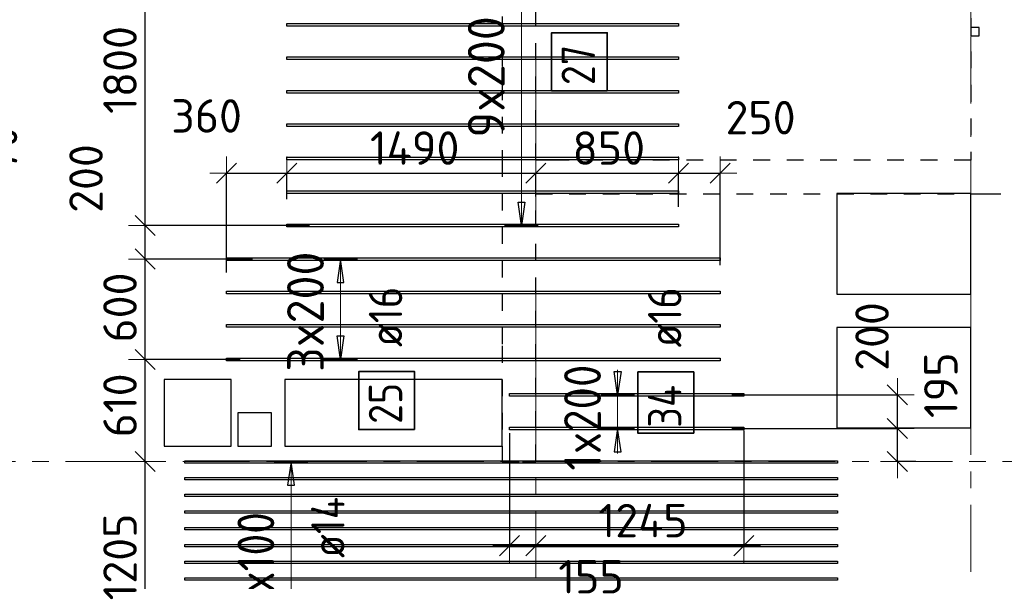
# Model space of a CAD drawing. Header units: metres. Extents: x -38 to 97, y -15 to 21.
# Tile 19 of 132: x 16 to 21.88, y 8.28 to 11.64. Entities that reach past the tile are written whole.
import ezdxf

# ---------------------------------------------------------------- set-up
doc = ezdxf.new("R2010")
doc.units = ezdxf.units.M
doc.header["$PDMODE"] = 65
for name, pattern in [('______11', [0.5, 0.4, -0.05, 0, -0.05]), ('______2', [0.0405, 0.03, -0.0105]), ('______5', [1.1, 0.8, -0.1, 0.1, -0.1])]:
    doc.linetypes.add(name, pattern=pattern)
for name, color, linetype, lineweight in [('XR$2$Осевая линия (1)', 7, '______5', 13), ('XR$4$Перекрытие (1)', 7, 'Continuous', 35), ('XR$4$Размерная линия (1)', 7, 'Continuous', 13)]:
    doc.layers.add(name, color=color, linetype=linetype, lineweight=lineweight)
doc.layers.add('XR$4$Арм.стержн.Доп. Арм верхн.зоны Х', color=7, linetype='Continuous', lineweight=35, true_color=0x8c8cff)
doc.layers.add('XR$6$Стена_ бетон несущ.', color=7, linetype='Continuous', lineweight=70, true_color=0xb4b496)
doc.styles.add('ISOCPEUR', font='txt')
doc.dimstyles.new('DIMSTYLE_3', dxfattribs={"dimtxt": 0.2, "dimasz": 0.2, "dimexe": 0, "dimexo": 0, "dimgap": 0.1, "dimtad": 2, "dimdec": 0, "dimlfac": 1000, "dimrnd": 5, "dimzin": 12, "dimdsep": 46, "dimtxsty": 'ISOCPEUR', "dimblk1": 'ALL_ML_STRICH', "dimblk2": 'ALL_ML_STRICH', "dimsah": 1, "dimcen": 0, "dimclrd": 7, "dimclre": 256, "dimclrt": 7, "dimadec": 0, "dimazin": 0, "dimtfac": 1, "dimtdec": 0, "dimtix": 1, "dimtmove": 2, "dimatfit": 3, "dimfxl": 0, "dimtzin": 0, "dimlwd": 0, "dimlwe": -3, "dimarcsym": 0})
doc.dimstyles.new('DIMSTYLE_33', dxfattribs={"dimtxt": 0.2, "dimasz": 0.2, "dimexe": 0, "dimexo": 0, "dimgap": 0.1, "dimtad": 2, "dimdec": 0, "dimlfac": 1000, "dimrnd": 5, "dimzin": 12, "dimdsep": 46, "dimtxsty": 'ISOCPEUR', "dimblk1": 'ALL_ML_STRICH', "dimblk2": 'ALL_ML_STRICH', "dimsah": 1, "dimcen": 0, "dimclrd": 7, "dimclre": 256, "dimclrt": 7, "dimadec": 0, "dimazin": 0, "dimtfac": 1, "dimtdec": 0, "dimtix": 1, "dimtmove": 2, "dimatfit": 3, "dimfxl": 0, "dimtvp": 1.2, "dimtzin": 0, "dimlwd": 0, "dimlwe": -3, "dimarcsym": 0})
doc.dimstyles.new('DIMSTYLE_34', dxfattribs={"dimtxt": 0.2, "dimasz": 0.2, "dimexe": 0, "dimexo": 0, "dimgap": 0.1, "dimtad": 0, "dimdec": 0, "dimlfac": 1000, "dimrnd": 5, "dimzin": 12, "dimdsep": 46, "dimtxsty": 'ISOCPEUR', "dimblk1": 'ALL_ML_STRICH', "dimblk2": 'ALL_ML_STRICH', "dimsah": 1, "dimcen": 0, "dimclrd": 7, "dimclre": 256, "dimclrt": 7, "dimadec": 0, "dimazin": 0, "dimtfac": 1, "dimtdec": 0, "dimtix": 1, "dimtmove": 2, "dimatfit": 3, "dimfxl": 0, "dimtvp": 1.2, "dimtzin": 0, "dimlwd": 0, "dimlwe": -3, "dimarcsym": 0})

# ---------------------------------------------------------------- blocks, each defined once
blk = doc.blocks.new('ALL_ML_STRICH')
at = {"color": 0, "linetype": 'ByBlock', "lineweight": -2}
for p, q in [((-0.3, -0.3), (0.3, 0.3)), ((0, -0.5), (0, 0.5)), ((-1, 0), (0.5, 0))]:
    blk.add_line(p, q, dxfattribs=at)
blk = doc.blocks.new('*D337')
at = {"layer": 'DEFPOINTS', "color": 7, "linetype": 'Continuous', "lineweight": 13, "transparency": 33554687}
for p in [(20.2315, 9.1971), (21.2409, 9), (21.3318, 9)]:
    blk.add_point(p, dxfattribs=at)
at = {"layer": 'XR$4$Размерная линия (1)', "color": 9, "linetype": 'Continuous', "lineweight": -2, "true_color": 0xc7c7c7, "transparency": 33554687}
for p, q in [((20.2515, 9.1971), (21.2409, 9.1971)), ((21.3518, 9), (21.2409, 9))]:
    blk.add_line(p, q, dxfattribs=at)
at = {"layer": 'XR$4$Размерная линия (1)', "color": 7, "linetype": 'Continuous', "lineweight": -2, "transparency": 33554687}
blk.add_line((21.2409, 9), (21.2409, 9.1971), dxfattribs=at)
at = {"layer": 'XR$4$Размерная линия (1)', "color": 7, "linetype": 'Continuous', "lineweight": 13, "transparency": 33554687, "xscale": 0.2, "yscale": 0.2, "zscale": 0.2}
for p, rotation in [((21.2409, 9.1971), 90), ((21.2409, 9), 270)]:
    blk.add_blockref('ALL_ML_STRICH', p, dxfattribs=dict(at, rotation=rotation))
at = {"layer": 'XR$4$Размерная линия (1)', "color": 7, "linetype": 'Continuous', "lineweight": 13, "transparency": 33554687, "insert": (21.5008, 9.4551), "char_height": 0.2, "width": 0.6, "attachment_point": 5, "rotation": 90, "style": 'ISOCPEUR'}
blk.add_mtext('\\A1;{195}', dxfattribs=at)
blk = doc.blocks.new('*D338')
at = {"layer": 'DEFPOINTS', "color": 7, "linetype": 'Continuous', "lineweight": 13, "transparency": 33554687}
for p in [(20.2315, 9.3971), (20.2315, 9.1971), (21.2409, 9.1971)]:
    blk.add_point(p, dxfattribs=at)
at = {"layer": 'XR$4$Размерная линия (1)', "color": 9, "linetype": 'Continuous', "lineweight": -2, "true_color": 0xc7c7c7, "transparency": 33554687}
for p, q in [((20.2515, 9.3971), (21.2409, 9.3971)), ((20.2515, 9.1971), (21.2409, 9.1971))]:
    blk.add_line(p, q, dxfattribs=at)
at = {"layer": 'XR$4$Размерная линия (1)', "color": 7, "linetype": 'Continuous', "lineweight": -2, "transparency": 33554687}
blk.add_line((21.2409, 9.1971), (21.2409, 9.3971), dxfattribs=at)
at = {"layer": 'XR$4$Размерная линия (1)', "color": 7, "linetype": 'Continuous', "lineweight": 13, "transparency": 33554687, "xscale": 0.2, "yscale": 0.2, "zscale": 0.2}
for p, rotation in [((21.2409, 9.3971), 90), ((21.2409, 9.1971), 270)]:
    blk.add_blockref('ALL_ML_STRICH', p, dxfattribs=dict(at, rotation=rotation))
at = {"layer": 'XR$4$Размерная линия (1)', "color": 7, "linetype": 'Continuous', "lineweight": 13, "transparency": 33554687, "insert": (21.0897, 9.7466), "char_height": 0.2, "width": 0.6, "attachment_point": 5, "rotation": 90, "style": 'ISOCPEUR'}
blk.add_mtext('\\A1;{200}', dxfattribs=at)
blk = doc.blocks.new('*D341')
at = {"layer": 'DEFPOINTS', "color": 7, "linetype": 'Continuous', "lineweight": 13, "transparency": 33554687}
for p in [(17.2323, 10.7227), (17.5924, 10.5479), (17.2323, 10.1095)]:
    blk.add_point(p, dxfattribs=at)
at = {"layer": 'XR$4$Размерная линия (1)', "color": 9, "linetype": 'Continuous', "lineweight": -2, "true_color": 0xc7c7c7, "transparency": 33554687}
for p, q in [((17.2323, 10.1295), (17.2323, 10.7227)), ((17.5924, 10.5679), (17.5924, 10.7227))]:
    blk.add_line(p, q, dxfattribs=at)
at = {"layer": 'XR$4$Размерная линия (1)', "color": 7, "linetype": 'Continuous', "lineweight": -2, "transparency": 33554687}
blk.add_line((17.2323, 10.7227), (17.5924, 10.7227), dxfattribs=at)
at = {"layer": 'XR$4$Размерная линия (1)', "color": 7, "linetype": 'Continuous', "lineweight": 13, "transparency": 33554687, "xscale": 0.2, "yscale": 0.2, "zscale": 0.2, "rotation": 180}
blk.add_blockref('ALL_ML_STRICH', (17.2323, 10.7227), dxfattribs=at)
at = {"layer": 'XR$4$Размерная линия (1)', "color": 7, "linetype": 'Continuous', "lineweight": 13, "transparency": 33554687, "xscale": 0.2, "yscale": 0.2, "zscale": 0.2}
blk.add_blockref('ALL_ML_STRICH', (17.5924, 10.7227), dxfattribs=at)
at = {"layer": 'XR$4$Размерная линия (1)', "color": 7, "linetype": 'Continuous', "lineweight": 13, "transparency": 33554687, "insert": (17.1126, 11.0648), "char_height": 0.2, "width": 0.6, "attachment_point": 5, "style": 'ISOCPEUR'}
blk.add_mtext('\\A1;{360}', dxfattribs=at)
blk = doc.blocks.new('*D342')
at = {"layer": 'DEFPOINTS', "color": 7, "linetype": 'Continuous', "lineweight": 13, "transparency": 33554687}
for p in [(17.5924, 10.7227), (17.5924, 10.5479), (19.08, 10.5635)]:
    blk.add_point(p, dxfattribs=at)
at = {"layer": 'XR$4$Размерная линия (1)', "color": 9, "linetype": 'Continuous', "lineweight": -2, "true_color": 0xc7c7c7, "transparency": 33554687}
for p, q in [((17.5924, 10.5679), (17.5924, 10.7227)), ((19.08, 10.5835), (19.08, 10.7227))]:
    blk.add_line(p, q, dxfattribs=at)
at = {"layer": 'XR$4$Размерная линия (1)', "color": 7, "linetype": 'Continuous', "lineweight": -2, "transparency": 33554687}
blk.add_line((17.5924, 10.7227), (19.08, 10.7227), dxfattribs=at)
at = {"layer": 'XR$4$Размерная линия (1)', "color": 7, "linetype": 'Continuous', "lineweight": 13, "transparency": 33554687, "xscale": 0.2, "yscale": 0.2, "zscale": 0.2, "rotation": 180}
blk.add_blockref('ALL_ML_STRICH', (17.5924, 10.7227), dxfattribs=at)
at = {"layer": 'XR$4$Размерная линия (1)', "color": 7, "linetype": 'Continuous', "lineweight": 13, "transparency": 33554687, "xscale": 0.2, "yscale": 0.2, "zscale": 0.2}
blk.add_blockref('ALL_ML_STRICH', (19.08, 10.7227), dxfattribs=at)
at = {"layer": 'XR$4$Размерная линия (1)', "color": 7, "linetype": 'Continuous', "lineweight": 13, "transparency": 33554687, "insert": (18.3562, 10.8727), "char_height": 0.2, "width": 0.8, "attachment_point": 5, "style": 'ISOCPEUR'}
blk.add_mtext('\\A1;{1490}', dxfattribs=at)
blk = doc.blocks.new('*D343')
at = {"layer": 'DEFPOINTS', "color": 7, "linetype": 'Continuous', "lineweight": 13, "transparency": 33554687}
for p in [(19.08, 10.7227), (19.08, 10.5635), (19.9324, 10.5012)]:
    blk.add_point(p, dxfattribs=at)
at = {"layer": 'XR$4$Размерная линия (1)', "color": 9, "linetype": 'Continuous', "lineweight": -2, "true_color": 0xc7c7c7, "transparency": 33554687}
for p, q in [((19.08, 10.5835), (19.08, 10.7227)), ((19.9324, 10.5212), (19.9324, 10.7227))]:
    blk.add_line(p, q, dxfattribs=at)
at = {"layer": 'XR$4$Размерная линия (1)', "color": 7, "linetype": 'Continuous', "lineweight": -2, "transparency": 33554687}
blk.add_line((19.08, 10.7227), (19.9324, 10.7227), dxfattribs=at)
at = {"layer": 'XR$4$Размерная линия (1)', "color": 7, "linetype": 'Continuous', "lineweight": 13, "transparency": 33554687, "xscale": 0.2, "yscale": 0.2, "zscale": 0.2, "rotation": 180}
blk.add_blockref('ALL_ML_STRICH', (19.08, 10.7227), dxfattribs=at)
at = {"layer": 'XR$4$Размерная линия (1)', "color": 7, "linetype": 'Continuous', "lineweight": 13, "transparency": 33554687, "xscale": 0.2, "yscale": 0.2, "zscale": 0.2}
blk.add_blockref('ALL_ML_STRICH', (19.9324, 10.7227), dxfattribs=at)
at = {"layer": 'XR$4$Размерная линия (1)', "color": 7, "linetype": 'Continuous', "lineweight": 13, "transparency": 33554687, "insert": (19.5162, 10.8727), "char_height": 0.2, "width": 0.6, "attachment_point": 5, "style": 'ISOCPEUR'}
blk.add_mtext('\\A1;{850}', dxfattribs=at)
blk = doc.blocks.new('*D344')
at = {"layer": 'DEFPOINTS', "color": 7, "linetype": 'Continuous', "lineweight": 13, "transparency": 33554687}
for p in [(19.9324, 10.7227), (19.9324, 10.5012), (20.1823, 10.1522)]:
    blk.add_point(p, dxfattribs=at)
at = {"layer": 'XR$4$Размерная линия (1)', "color": 9, "linetype": 'Continuous', "lineweight": -2, "true_color": 0xc7c7c7, "transparency": 33554687}
for p, q in [((19.9324, 10.5212), (19.9324, 10.7227)), ((20.1823, 10.1722), (20.1823, 10.7227))]:
    blk.add_line(p, q, dxfattribs=at)
at = {"layer": 'XR$4$Размерная линия (1)', "color": 7, "linetype": 'Continuous', "lineweight": -2, "transparency": 33554687}
blk.add_line((19.9324, 10.7227), (20.1823, 10.7227), dxfattribs=at)
at = {"layer": 'XR$4$Размерная линия (1)', "color": 7, "linetype": 'Continuous', "lineweight": 13, "transparency": 33554687, "xscale": 0.2, "yscale": 0.2, "zscale": 0.2, "rotation": 180}
blk.add_blockref('ALL_ML_STRICH', (19.9324, 10.7227), dxfattribs=at)
at = {"layer": 'XR$4$Размерная линия (1)', "color": 7, "linetype": 'Continuous', "lineweight": 13, "transparency": 33554687, "xscale": 0.2, "yscale": 0.2, "zscale": 0.2}
blk.add_blockref('ALL_ML_STRICH', (20.1823, 10.7227), dxfattribs=at)
at = {"layer": 'XR$4$Размерная линия (1)', "color": 7, "linetype": 'Continuous', "lineweight": 13, "transparency": 33554687, "insert": (20.4234, 11.0546), "char_height": 0.2, "width": 0.6, "attachment_point": 5, "style": 'ISOCPEUR'}
blk.add_mtext('\\A1;{250}', dxfattribs=at)
blk = doc.blocks.new('*D345')
at = {"layer": 'DEFPOINTS', "color": 7, "linetype": 'Continuous', "lineweight": 13, "transparency": 33554687}
for p in [(18.9227, 9.1891), (18.9227, 8.496), (19.08, 8.522)]:
    blk.add_point(p, dxfattribs=at)
at = {"layer": 'XR$4$Размерная линия (1)', "color": 9, "linetype": 'Continuous', "lineweight": -2, "true_color": 0xc7c7c7, "transparency": 33554687}
for p, q in [((18.9227, 9.1691), (18.9227, 8.496)), ((19.08, 8.502), (19.08, 8.496))]:
    blk.add_line(p, q, dxfattribs=at)
at = {"layer": 'XR$4$Размерная линия (1)', "color": 7, "linetype": 'Continuous', "lineweight": -2, "transparency": 33554687}
blk.add_line((18.9227, 8.496), (19.08, 8.496), dxfattribs=at)
at = {"layer": 'XR$4$Размерная линия (1)', "color": 7, "linetype": 'Continuous', "lineweight": 13, "transparency": 33554687, "xscale": 0.2, "yscale": 0.2, "zscale": 0.2, "rotation": 180}
blk.add_blockref('ALL_ML_STRICH', (18.9227, 8.496), dxfattribs=at)
at = {"layer": 'XR$4$Размерная линия (1)', "color": 7, "linetype": 'Continuous', "lineweight": 13, "transparency": 33554687, "xscale": 0.2, "yscale": 0.2, "zscale": 0.2}
blk.add_blockref('ALL_ML_STRICH', (19.08, 8.496), dxfattribs=at)
at = {"layer": 'XR$4$Размерная линия (1)', "color": 7, "linetype": 'Continuous', "lineweight": 13, "transparency": 33554687, "insert": (19.4101, 8.3106), "char_height": 0.2, "width": 0.6, "attachment_point": 5, "style": 'ISOCPEUR'}
blk.add_mtext('\\A1;{155}', dxfattribs=at)
blk = doc.blocks.new('*D346')
at = {"layer": 'DEFPOINTS', "color": 7, "linetype": 'Continuous', "lineweight": 13, "transparency": 33554687}
for p in [(20.3227, 9.2051), (19.08, 8.522), (19.08, 8.496)]:
    blk.add_point(p, dxfattribs=at)
at = {"layer": 'XR$4$Размерная линия (1)', "color": 9, "linetype": 'Continuous', "lineweight": -2, "true_color": 0xc7c7c7, "transparency": 33554687}
for p, q in [((20.3227, 9.1851), (20.3227, 8.496)), ((19.08, 8.502), (19.08, 8.496))]:
    blk.add_line(p, q, dxfattribs=at)
at = {"layer": 'XR$4$Размерная линия (1)', "color": 7, "linetype": 'Continuous', "lineweight": -2, "transparency": 33554687}
blk.add_line((19.08, 8.496), (20.3227, 8.496), dxfattribs=at)
at = {"layer": 'XR$4$Размерная линия (1)', "color": 7, "linetype": 'Continuous', "lineweight": 13, "transparency": 33554687, "xscale": 0.2, "yscale": 0.2, "zscale": 0.2, "rotation": 180}
blk.add_blockref('ALL_ML_STRICH', (19.08, 8.496), dxfattribs=at)
at = {"layer": 'XR$4$Размерная линия (1)', "color": 7, "linetype": 'Continuous', "lineweight": 13, "transparency": 33554687, "xscale": 0.2, "yscale": 0.2, "zscale": 0.2}
blk.add_blockref('ALL_ML_STRICH', (20.3227, 8.496), dxfattribs=at)
at = {"layer": 'XR$4$Размерная линия (1)', "color": 7, "linetype": 'Continuous', "lineweight": 13, "transparency": 33554687, "insert": (19.7213, 8.646), "char_height": 0.2, "width": 0.8, "attachment_point": 5, "style": 'ISOCPEUR'}
blk.add_mtext('\\A1;{1245}', dxfattribs=at)
blk = doc.blocks.new('*D574')
at = {"layer": 'DEFPOINTS', "color": 7, "linetype": 'Continuous', "lineweight": 13, "transparency": 33554687}
for p in [(16.7521, 9), (16.7454, 7.7971), (17.1227, 7.7971)]:
    blk.add_point(p, dxfattribs=at)
at = {"layer": 'XR$4$Размерная линия (1)', "color": 9, "linetype": 'Continuous', "lineweight": -2, "true_color": 0xc7c7c7, "transparency": 33554687}
for p, q in [((16.7454, 9), (16.7454, 9)), ((17.1027, 7.7971), (16.7454, 7.7971))]:
    blk.add_line(p, q, dxfattribs=at)
at = {"layer": 'XR$4$Размерная линия (1)', "color": 7, "linetype": 'Continuous', "lineweight": -2, "transparency": 33554687}
blk.add_line((16.7454, 7.7971), (16.7454, 9), dxfattribs=at)
at = {"layer": 'XR$4$Размерная линия (1)', "color": 7, "linetype": 'Continuous', "lineweight": 13, "transparency": 33554687, "xscale": 0.2, "yscale": 0.2, "zscale": 0.2}
for p, rotation in [((16.7454, 9), 90), ((16.7454, 7.7971), 270)]:
    blk.add_blockref('ALL_ML_STRICH', p, dxfattribs=dict(at, rotation=rotation))
at = {"layer": 'XR$4$Размерная линия (1)', "color": 7, "linetype": 'Continuous', "lineweight": 13, "transparency": 33554687, "insert": (16.5954, 8.4286), "char_height": 0.2, "width": 0.8, "attachment_point": 5, "rotation": 90, "style": 'ISOCPEUR'}
blk.add_mtext('\\A1;{1205}', dxfattribs=at)
blk = doc.blocks.new('*D575')
at = {"layer": 'DEFPOINTS', "color": 7, "linetype": 'Continuous', "lineweight": 13, "transparency": 33554687}
for p in [(17.3341, 9.6095), (16.7454, 9), (16.7521, 9)]:
    blk.add_point(p, dxfattribs=at)
at = {"layer": 'XR$4$Размерная линия (1)', "color": 9, "linetype": 'Continuous', "lineweight": -2, "true_color": 0xc7c7c7, "transparency": 33554687}
for p, q in [((17.3141, 9.6095), (16.7454, 9.6095)), ((16.7454, 9), (16.7454, 9))]:
    blk.add_line(p, q, dxfattribs=at)
at = {"layer": 'XR$4$Размерная линия (1)', "color": 7, "linetype": 'Continuous', "lineweight": -2, "transparency": 33554687}
blk.add_line((16.7454, 9), (16.7454, 9.6095), dxfattribs=at)
at = {"layer": 'XR$4$Размерная линия (1)', "color": 7, "linetype": 'Continuous', "lineweight": 13, "transparency": 33554687, "xscale": 0.2, "yscale": 0.2, "zscale": 0.2}
for p, rotation in [((16.7454, 9.6095), 90), ((16.7454, 9), 270)]:
    blk.add_blockref('ALL_ML_STRICH', p, dxfattribs=dict(at, rotation=rotation))
at = {"layer": 'XR$4$Размерная линия (1)', "color": 7, "linetype": 'Continuous', "lineweight": 13, "transparency": 33554687, "insert": (16.5954, 9.3348), "char_height": 0.2, "width": 0.6, "attachment_point": 5, "rotation": 90, "style": 'ISOCPEUR'}
blk.add_mtext('\\A1;{610}', dxfattribs=at)
blk = doc.blocks.new('*D576')
at = {"layer": 'DEFPOINTS', "color": 7, "linetype": 'Continuous', "lineweight": 13, "transparency": 33554687}
for p in [(17.4071, 10.2095), (16.7454, 9.6095), (17.3341, 9.6095)]:
    blk.add_point(p, dxfattribs=at)
at = {"layer": 'XR$4$Размерная линия (1)', "color": 9, "linetype": 'Continuous', "lineweight": -2, "true_color": 0xc7c7c7, "transparency": 33554687}
for p, q in [((17.3871, 10.2095), (16.7454, 10.2095)), ((17.3141, 9.6095), (16.7454, 9.6095))]:
    blk.add_line(p, q, dxfattribs=at)
at = {"layer": 'XR$4$Размерная линия (1)', "color": 7, "linetype": 'Continuous', "lineweight": -2, "transparency": 33554687}
blk.add_line((16.7454, 9.6095), (16.7454, 10.2095), dxfattribs=at)
at = {"layer": 'XR$4$Размерная линия (1)', "color": 7, "linetype": 'Continuous', "lineweight": 13, "transparency": 33554687, "xscale": 0.2, "yscale": 0.2, "zscale": 0.2}
for p, rotation in [((16.7454, 10.2095), 90), ((16.7454, 9.6095), 270)]:
    blk.add_blockref('ALL_ML_STRICH', p, dxfattribs=dict(at, rotation=rotation))
at = {"layer": 'XR$4$Размерная линия (1)', "color": 7, "linetype": 'Continuous', "lineweight": 13, "transparency": 33554687, "insert": (16.5954, 9.9195), "char_height": 0.2, "width": 0.6, "attachment_point": 5, "rotation": 90, "style": 'ISOCPEUR'}
blk.add_mtext('\\A1;{600}', dxfattribs=at)
blk = doc.blocks.new('*D577')
at = {"layer": 'DEFPOINTS', "color": 7, "linetype": 'Continuous', "lineweight": 13, "transparency": 33554687}
for p in [(17.7477, 10.4095), (16.7454, 10.2095), (17.4071, 10.2095)]:
    blk.add_point(p, dxfattribs=at)
at = {"layer": 'XR$4$Размерная линия (1)', "color": 9, "linetype": 'Continuous', "lineweight": -2, "true_color": 0xc7c7c7, "transparency": 33554687}
for p, q in [((17.7277, 10.4095), (16.7454, 10.4095)), ((17.3871, 10.2095), (16.7454, 10.2095))]:
    blk.add_line(p, q, dxfattribs=at)
at = {"layer": 'XR$4$Размерная линия (1)', "color": 7, "linetype": 'Continuous', "lineweight": -2, "transparency": 33554687}
blk.add_line((16.7454, 10.2095), (16.7454, 10.4095), dxfattribs=at)
at = {"layer": 'XR$4$Размерная линия (1)', "color": 7, "linetype": 'Continuous', "lineweight": 13, "transparency": 33554687, "xscale": 0.2, "yscale": 0.2, "zscale": 0.2}
for p, rotation in [((16.7454, 10.4095), 90), ((16.7454, 10.2095), 270)]:
    blk.add_blockref('ALL_ML_STRICH', p, dxfattribs=dict(at, rotation=rotation))
at = {"layer": 'XR$4$Размерная линия (1)', "color": 7, "linetype": 'Continuous', "lineweight": 13, "transparency": 33554687, "insert": (16.3923, 10.6908), "char_height": 0.2, "width": 0.6, "attachment_point": 5, "rotation": 90, "style": 'ISOCPEUR'}
blk.add_mtext('\\A1;{200}', dxfattribs=at)
blk = doc.blocks.new('*D578')
at = {"layer": 'DEFPOINTS', "color": 7, "linetype": 'Continuous', "lineweight": 13, "transparency": 33554687}
for p in [(17.7883, 12.2095), (16.7454, 10.4095), (17.7477, 10.4095)]:
    blk.add_point(p, dxfattribs=at)
at = {"layer": 'XR$4$Размерная линия (1)', "color": 9, "linetype": 'Continuous', "lineweight": -2, "true_color": 0xc7c7c7, "transparency": 33554687}
for p, q in [((17.7683, 12.2095), (16.7454, 12.2095)), ((17.7277, 10.4095), (16.7454, 10.4095))]:
    blk.add_line(p, q, dxfattribs=at)
at = {"layer": 'XR$4$Размерная линия (1)', "color": 7, "linetype": 'Continuous', "lineweight": -2, "transparency": 33554687}
blk.add_line((16.7454, 10.4095), (16.7454, 12.2095), dxfattribs=at)
at = {"layer": 'XR$4$Размерная линия (1)', "color": 7, "linetype": 'Continuous', "lineweight": 13, "transparency": 33554687, "xscale": 0.2, "yscale": 0.2, "zscale": 0.2}
for p, rotation in [((16.7454, 12.2095), 90), ((16.7454, 10.4095), 270)]:
    blk.add_blockref('ALL_ML_STRICH', p, dxfattribs=dict(at, rotation=rotation))
at = {"layer": 'XR$4$Размерная линия (1)', "color": 7, "linetype": 'Continuous', "lineweight": 13, "transparency": 33554687, "insert": (16.5954, 11.3395), "char_height": 0.2, "width": 0.8, "attachment_point": 5, "rotation": 90, "style": 'ISOCPEUR'}
blk.add_mtext('\\A1;{1800}', dxfattribs=at)
blk = doc.blocks.new('*D618')
at = {"layer": 'DEFPOINTS', "color": 7, "linetype": 'Continuous', "lineweight": 13, "transparency": 33554687}
for p in [(13.8913, 11.2241), (14.5815, 11.1534), (15.6359, 11.1534)]:
    blk.add_point(p, dxfattribs=at)
at = {"layer": 'XR$4$Размерная линия (1)', "color": 9, "linetype": 'Continuous', "lineweight": -2, "true_color": 0xc7c7c7, "transparency": 33554687}
for p, q in [((13.9113, 11.2241), (15.6359, 11.2241)), ((14.6015, 11.1534), (15.6359, 11.1534))]:
    blk.add_line(p, q, dxfattribs=at)
at = {"layer": 'XR$4$Размерная линия (1)', "color": 7, "linetype": 'Continuous', "lineweight": -2, "transparency": 33554687}
blk.add_line((15.6359, 11.1534), (15.6359, 11.2241), dxfattribs=at)
at = {"layer": 'XR$4$Размерная линия (1)', "color": 7, "linetype": 'Continuous', "lineweight": 13, "transparency": 33554687, "xscale": 0.2, "yscale": 0.2, "zscale": 0.2}
for p, rotation in [((15.6359, 11.1534), 270), ((15.6359, 11.2241), 90)]:
    blk.add_blockref('ALL_ML_STRICH', p, dxfattribs=dict(at, rotation=rotation))
at = {"layer": 'XR$4$Размерная линия (1)', "color": 7, "linetype": 'Continuous', "lineweight": 13, "transparency": 33554687, "insert": (15.8812, 10.8673), "char_height": 0.2, "width": 0.4, "attachment_point": 5, "rotation": 90, "style": 'ISOCPEUR'}
blk.add_mtext('\\A1;{70}', dxfattribs=at)

msp = doc.modelspace()

# ---------------------------------------------------------------- linework, layer by layer
at = {"layer": 'XR$2$Осевая линия (1)', "color": 253, "linetype": '______11', "lineweight": 13, "true_color": 0xa0a0a0, "transparency": 33554687}
for p, q in [((19.08, 7.6), (19.08, 19.78)), ((21.68, 8.34), (21.68, 19.78)), ((-2.63, 9), (62.6, 9))]:
    msp.add_line(p, q, dxfattribs=at)
at = {"layer": 'XR$4$Арм.стержн.Доп. Арм верхн.зоны Х', "color": 7, "linetype": 'Continuous', "lineweight": 13, "transparency": 33554687}
for p, q in [((18.994, 10.4095), (18.994, 12.2095)), ((18.994, 10.4095), (18.994, 10.4095)), ((17.9137, 10.2095), (17.9137, 10.2095)), ((17.9137, 9.6095), (17.9137, 10.2095)), ((17.9137, 9.6095), (17.9137, 9.6095)), ((19.5693, 9.3971), (19.5693, 9.5471)), ((19.5693, 9.1971), (19.5693, 9.3971)), ((19.5693, 9.1971), (19.5693, 9.0471)), ((17.6172, 8.9971), (17.6172, 8.9971)), ((17.6172, 7.7971), (17.6172, 8.9971))]:
    msp.add_line(p, q, dxfattribs=at)
at = {"layer": 'XR$4$Арм.стержн.Доп. Арм верхн.зоны Х', "color": 7, "linetype": 'Continuous', "lineweight": 25, "transparency": 33554687}
for p, q in [((18.994, 10.4095), (18.974, 10.5495)), ((18.974, 10.5495), (19.014, 10.5495)), ((19.014, 10.5495), (18.994, 10.4095)), ((17.9137, 10.2095), (17.8937, 10.0695)), ((17.9337, 10.0695), (17.9137, 10.2095)), ((17.8937, 10.0695), (17.9337, 10.0695)), ((17.9137, 9.6095), (17.8937, 9.7495)), ((17.8937, 9.7495), (17.9337, 9.7495)), ((17.9337, 9.7495), (17.9137, 9.6095)), ((19.5693, 9.3971), (19.5493, 9.5371)), ((19.5493, 9.5371), (19.5893, 9.5371)), ((19.5893, 9.5371), (19.5693, 9.3971)), ((19.5693, 9.1971), (19.5493, 9.0571)), ((19.5893, 9.0571), (19.5693, 9.1971)), ((19.5493, 9.0571), (19.5893, 9.0571)), ((17.6172, 8.9971), (17.5972, 8.8571)), ((17.6372, 8.8571), (17.6172, 8.9971)), ((17.5972, 8.8571), (17.6372, 8.8571))]:
    msp.add_line(p, q, dxfattribs=at)
at = {"layer": 'XR$4$Арм.стержн.Доп. Арм верхн.зоны Х', "color": 253, "linetype": 'Continuous', "lineweight": -3, "true_color": 0xa0a0a0, "transparency": 33554687}
for p, q in [((18.994, 10.4095), (18.894, 10.4095)), ((18.994, 10.4095), (19.094, 10.4095)), ((17.9137, 10.2095), (17.8137, 10.2095)), ((17.9137, 10.2095), (18.0137, 10.2095)), ((17.9137, 9.6095), (17.8137, 9.6095)), ((17.9137, 9.6095), (18.0137, 9.6095)), ((19.5693, 9.3971), (19.4693, 9.3971)), ((19.5693, 9.3971), (19.6693, 9.3971)), ((19.5693, 9.1971), (19.4693, 9.1971)), ((19.5693, 9.1971), (19.6693, 9.1971)), ((17.6172, 8.9971), (17.5172, 8.9971)), ((17.6172, 8.9971), (17.7172, 8.9971))]:
    msp.add_line(p, q, dxfattribs=at)
at = {"layer": 'XR$4$Арм.стержн.Доп. Арм верхн.зоны Х', "color": 7, "linetype": 'Continuous', "lineweight": 25, "transparency": 33554687}
for points in [[(19.9324, 11.6015), (17.5924, 11.6015), (17.5924, 11.6175), (19.9324, 11.6175), (19.9324, 11.6015)], [(19.9324, 11.4015), (17.5924, 11.4015), (17.5924, 11.4175), (19.9324, 11.4175), (19.9324, 11.4015)], [(19.9324, 11.2015), (17.5924, 11.2015), (17.5924, 11.2175), (19.9324, 11.2175), (19.9324, 11.2015)], [(19.9324, 11.0015), (17.5924, 11.0015), (17.5924, 11.0175), (19.9324, 11.0175), (19.9324, 11.0015)], [(19.9324, 10.8015), (17.5924, 10.8015), (17.5924, 10.8175), (19.9324, 10.8175), (19.9324, 10.8015)], [(19.9324, 10.6015), (17.5924, 10.6015), (17.5924, 10.6175), (19.9324, 10.6175), (19.9324, 10.6015)], [(19.9324, 10.4015), (17.5924, 10.4015), (17.5924, 10.4175), (19.9324, 10.4175), (19.9324, 10.4015)], [(20.1823, 10.2015), (17.2323, 10.2015), (17.2323, 10.2175), (20.1823, 10.2175), (20.1823, 10.2015)], [(20.1823, 10.0015), (17.2323, 10.0015), (17.2323, 10.0175), (20.1823, 10.0175), (20.1823, 10.0015)], [(20.1823, 9.8015), (17.2323, 9.8015), (17.2323, 9.8175), (20.1823, 9.8175), (20.1823, 9.8015)], [(20.1823, 9.6015), (17.2323, 9.6015), (17.2323, 9.6175), (20.1823, 9.6175), (20.1823, 9.6015)], [(18.9227, 9.4051), (20.3227, 9.4051), (20.3227, 9.3891), (18.9227, 9.3891), (18.9227, 9.4051)], [(18.9227, 9.2051), (20.3227, 9.2051), (20.3227, 9.1891), (18.9227, 9.1891), (18.9227, 9.2051)], [(20.8834, 8.9901), (16.9834, 8.9901), (16.9834, 9.0041), (20.8834, 9.0041), (20.8834, 8.9901)], [(20.8834, 8.8901), (16.9834, 8.8901), (16.9834, 8.9041), (20.8834, 8.9041), (20.8834, 8.8901)], [(20.8834, 8.7901), (16.9834, 8.7901), (16.9834, 8.8041), (20.8834, 8.8041), (20.8834, 8.7901)], [(20.8834, 8.6901), (16.9834, 8.6901), (16.9834, 8.7041), (20.8834, 8.7041), (20.8834, 8.6901)], [(20.8834, 8.5901), (16.9834, 8.5901), (16.9834, 8.6041), (20.8834, 8.6041), (20.8834, 8.5901)], [(20.8834, 8.4901), (16.9834, 8.4901), (16.9834, 8.5041), (20.8834, 8.5041), (20.8834, 8.4901)], [(20.8834, 8.3901), (16.9834, 8.3901), (16.9834, 8.4041), (20.8834, 8.4041), (20.8834, 8.3901)], [(20.8834, 8.2901), (16.9834, 8.2901), (16.9834, 8.3041), (20.8834, 8.3041), (20.8834, 8.2901)]]:
    msp.add_lwpolyline(points, dxfattribs=at)
at = {"layer": 'XR$4$Арм.стержн.Доп. Арм верхн.зоны Х', "color": 7, "linetype": 'Continuous', "lineweight": 35, "transparency": 33554687}
for points in [[(19.5073, 11.2157), (19.5073, 11.5624), (19.174, 11.5624), (19.174, 11.2157), (19.5073, 11.2157)], [(18.3555, 9.1905), (18.3555, 9.5372), (18.0221, 9.5372), (18.0221, 9.1905), (18.3555, 9.1905)], [(20.0238, 9.1677), (20.0238, 9.5344), (19.6905, 9.5344), (19.6905, 9.1677), (20.0238, 9.1677)]]:
    msp.add_lwpolyline(points, dxfattribs=at)
at = {"layer": 'XR$4$Перекрытие (1)', "color": 7, "linetype": 'Continuous', "lineweight": 25, "transparency": 33554687}
for p, q in [((21.68, 11.5937), (21.68, 11.5437)), ((21.73, 11.5937), (21.68, 11.5937)), ((21.73, 11.5437), (21.73, 11.5937)), ((21.68, 11.5437), (21.73, 11.5437)), ((20.88, 10.6003), (20.88, 10.0003)), ((21.68, 10.6003), (20.88, 10.6003)), ((21.68, 10.0003), (21.68, 10.6003)), ((20.88, 10.0003), (21.68, 10.0003)), ((20.88, 9.8003), (20.88, 9.2003)), ((21.68, 9.8003), (20.88, 9.8003)), ((21.68, 9.2003), (21.68, 9.8003)), ((16.86, 9.4902), (16.86, 9.0902)), ((17.26, 9.4902), (16.86, 9.4902)), ((17.26, 9.0902), (17.26, 9.4902)), ((17.58, 9.4902), (17.58, 9.0902)), ((18.88, 9.4902), (17.58, 9.4902)), ((18.88, 9.0902), (18.88, 9.4902)), ((17.3, 9.2902), (17.3, 9.0902)), ((17.5, 9.2902), (17.3, 9.2902)), ((17.5, 9.0902), (17.5, 9.2902)), ((20.88, 9.2003), (21.68, 9.2003)), ((16.86, 9.0902), (17.26, 9.0902)), ((17.3, 9.0902), (17.5, 9.0902)), ((17.58, 9.0902), (18.88, 9.0902))]:
    msp.add_line(p, q, dxfattribs=at)
at = {"layer": 'XR$6$Стена_ бетон несущ.', "color": 253, "linetype": '______2', "lineweight": -3, "true_color": 0xa0a0a0, "transparency": 33554687}
for p, q in [((21.68, 16.45), (21.68, 10.8)), ((19.08, 10.8), (19.08, 15.05)), ((18.88, 14.06), (18.88, 10.8)), ((18.88, 10.8), (18.88, 9.69)), ((19.18, 10.8), (19.08, 10.8)), ((21.68, 10.8), (19.18, 10.8)), ((19.08, 10.6), (21.76, 10.6)), ((19.08, 9), (19.08, 10.6)), ((21.76, 10.6), (21.88, 10.6)), ((18.88, 9.69), (18.88, 9.49)), ((18.88, 9.49), (18.88, 9.08)), ((18.88, 9.08), (18.88, 9)), ((18.88, 9), (18.88, 9)), ((18.88, 9), (19, 9)), ((19, 9), (19.08, 9))]:
    msp.add_line(p, q, dxfattribs=at)

# ---------------------------------------------------------------- texts
at = {"layer": 'XR$4$Арм.стержн.Доп. Арм верхн.зоны Х', "color": 7, "linetype": 'Continuous', "lineweight": 13, "transparency": 33554687, "char_height": 0.22, "attachment_point": 7, "rotation": 90, "style": 'ISOCPEUR'}
for s, insert, width in [('\\W0.95;9x200', (18.894, 10.9355), 0.873359), ('\\W0.95;3x200', (17.8137, 9.5355), 0.873359), ('\\W0.89;1x200', (19.4693, 8.9451), 0.823552), ('\\W0.86;12x100', (17.5172, 7.9901), 0.930455)]:
    msp.add_mtext(s, dxfattribs=dict(at, insert=insert, width=width))
at = {"layer": 'XR$4$Арм.стержн.Доп. Арм верхн.зоны Х', "color": 7, "linetype": 'Continuous', "lineweight": 25, "transparency": 33554687, "char_height": 0.2, "attachment_point": 7, "rotation": 90, "style": 'ISOCPEUR'}
for s, insert, width in [('\\W0.87;27', (19.434, 11.2491), 0.367208), ('\\W0.89; ø16 ', (18.2821, 9.5705), 0.749105), ('\\W0.89; ø16 ', (19.9505, 9.5677), 0.749105), ('\\W0.87;25', (18.2821, 9.2239), 0.367208), ('\\W0.88;34', (19.9505, 9.2011), 0.387995), ('\\W0.89; ø14 ', (17.9376, 8.3095), 0.769432)]:
    msp.add_mtext(s, dxfattribs=dict(at, insert=insert, width=width))

# ---------------------------------------------------------------- dimensions: what is measured, and where the dimension line sits
at = {"layer": 'XR$4$Размерная линия (1)', "color": 7, "linetype": 'Continuous', "lineweight": 13, "transparency": 33554687}
for base, p1, p2, dimstyle, picture, middle in [((16.7454, 12.2095), (17.7277, 10.4095), (17.7683, 12.2095), 'DIMSTYLE_3', '*D578', (16.5954, 11.3395)), ((15.6359, 11.2241), (14.6015, 11.1534), (13.9113, 11.2241), 'DIMSTYLE_34', '*D618', (15.8812, 10.8673)), ((16.7454, 10.4095), (17.3871, 10.2095), (17.7277, 10.4095), 'DIMSTYLE_33', '*D577', (16.3923, 10.6908)), ((16.7454, 10.2095), (17.3141, 9.6095), (17.3871, 10.2095), 'DIMSTYLE_3', '*D576', (16.5954, 9.9195)), ((21.2409, 9.3971), (20.2515, 9.1971), (20.2515, 9.3971), 'DIMSTYLE_33', '*D338', (21.0897, 9.7466)), ((16.74541, 9.60952), (16.74541, 9), (17.31413, 9.60952), 'DIMSTYLE_3', '*D575', (16.59541, 9.33476)), ((21.2409, 9.1971), (21.3518, 9), (20.2515, 9.1971), 'DIMSTYLE_34', '*D337', (21.5008, 9.4551)), ((16.7454, 9), (17.1027, 7.7971), (16.7454, 9), 'DIMSTYLE_3', '*D574', (16.5954, 8.4286))]:
    dim = msp.add_linear_dim(base=base, p1=p1, p2=p2, angle=90, dimstyle=dimstyle, override={"dimpost": '<>', "dimclrd": 7, "dimclre": 9, "dimclrt": 7, "dimlwd": 0, "dimlwe": 65533}, dxfattribs=at)
    dim.commit()
    dim.dimension.update_dxf_attribs({"geometry": picture, "text_midpoint": middle, "dimtype": 160})
for base, p1, p2, dimstyle, picture, middle in [((17.5924, 10.7227), (17.2323, 10.1295), (17.5924, 10.5679), 'DIMSTYLE_33', '*D341', (17.1126, 11.0648)), ((20.1823, 10.7227), (19.9324, 10.5212), (20.1823, 10.1722), 'DIMSTYLE_33', '*D344', (20.4234, 11.0546)), ((19.08, 10.7227), (17.5924, 10.5679), (19.08, 10.5835), 'DIMSTYLE_3', '*D342', (18.3562, 10.8727)), ((19.9324, 10.7227), (19.08, 10.5835), (19.9324, 10.5212), 'DIMSTYLE_3', '*D343', (19.5162, 10.8727)), ((19.08, 8.496), (18.9227, 9.1691), (19.08, 8.502), 'DIMSTYLE_34', '*D345', (19.4101, 8.3106)), ((20.3227, 8.496), (19.08, 8.502), (20.3227, 9.1851), 'DIMSTYLE_3', '*D346', (19.7213, 8.646))]:
    dim = msp.add_linear_dim(base=base, p1=p1, p2=p2, dimstyle=dimstyle, override={"dimpost": '<>', "dimclrd": 7, "dimclre": 9, "dimclrt": 7, "dimlwd": 0, "dimlwe": 65533}, dxfattribs=at)
    dim.commit()
    dim.dimension.update_dxf_attribs({"geometry": picture, "text_midpoint": middle, "dimtype": 160})

doc.saveas('drawing.dxf')
